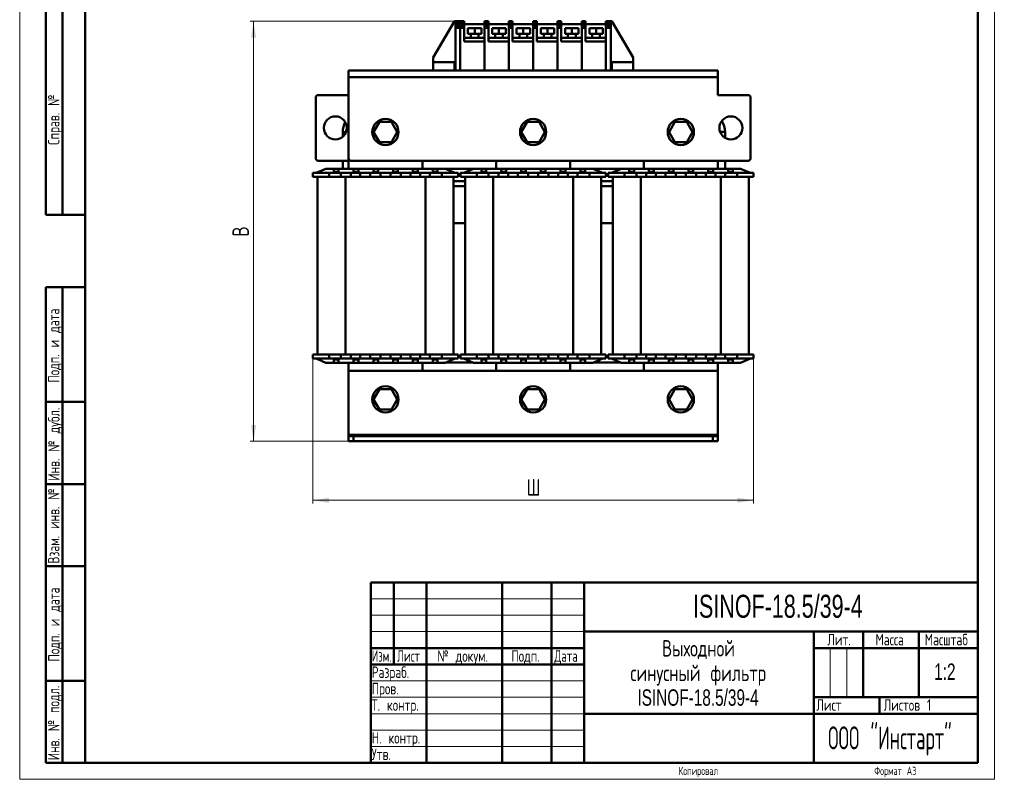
# Model space of a CAD drawing. Header units: millimetres. Extents: x 0 to 600, y 0 to 840.
# Tile 1 of 2: x 0 to 600, y 0 to 463. Entities that reach past the tile are written whole.
import ezdxf

# ---------------------------------------------------------------- set-up
doc = ezdxf.new("R2010")
doc.units = ezdxf.units.MM
doc.header["$LTSCALE"] = 2
doc.layers.add('ОСЕВЫЕ', color=7, linetype='Continuous')
doc.styles.add('SLDTEXTSTYLE0', font='TXT', dxfattribs={"width": 0.7})
doc.styles.add('SLDTEXTSTYLE1', font='TXT', dxfattribs={"width": 0.7, "bigfont": 'bigfont'})
doc.styles.add('SLDTEXTSTYLE2', font='TXT', dxfattribs={"width": 0.705079, "bigfont": 'bigfont'})
doc.styles.add('SLDTEXTSTYLE3', font='TXT', dxfattribs={"width": 0.648852, "bigfont": 'bigfont'})
doc.styles.add('SLDTEXTSTYLE4', font='TXT', dxfattribs={"width": 0.632021, "bigfont": 'bigfont'})
doc.styles.add('SLDTEXTSTYLE5', font='TXT', dxfattribs={"width": 0.625377, "bigfont": 'bigfont'})
doc.styles.add('SLDTEXTSTYLE6', font='TXT', dxfattribs={"width": 0.558023, "bigfont": 'bigfont'})
doc.dimstyles.new('SLDDIMSTYLE0', dxfattribs={"dimtxt": 10, "dimasz": 10, "dimexe": 0, "dimexo": 0.0625, "dimgap": 2.5, "dimtad": 2, "dimdec": 1, "dimrnd": 1e-09, "dimzin": 12, "dimdsep": 46, "dimtxsty": 'SLDTEXTSTYLE0', "dimsah": 1, "dimcen": 0.09, "dimadec": 0, "dimazin": 3, "dimtfac": 1, "dimtdec": 3, "dimtofl": 0, "dimtmove": 0, "dimatfit": 3, "dimfxl": 0, "dimfrac": 2, "dimtolj": 1, "dimtzin": 12, "dimarcsym": 0})

# ---------------------------------------------------------------- blocks, each defined once
blk = doc.blocks.new('SW_NOTE_0')
at = {"color": 0, "linetype": 'Continuous', "lineweight": 0, "char_height": 10, "attachment_point": 2}
for s, insert, style in [('Выходной', (23.13, 12.85), 'SLDTEXTSTYLE1'), ('синусный фильтр', (22.95, -2.15), 'SLDTEXTSTYLE1'), ('ISINOF-18.5/39-4', (22.84, -17.15), 'SLDTEXTSTYLE0')]:
    blk.add_mtext(s, dxfattribs=dict(at, insert=insert, style=style))
blk = doc.blocks.new('_D')
at = {"color": 7, "linetype": 'Continuous', "lineweight": 0}
for p, q in [((178.55, 256.5), (178.55, 168.07)), ((447.25, 256.5), (447.25, 168.07)), ((178.55, 170.07), (447.25, 170.07))]:
    blk.add_line(p, q, dxfattribs=at)
at = {"color": 7, "linetype": 'Continuous', "lineweight": 18}
for points in [[(178.55, 170.07), (188.55, 168.53), (188.55, 171.6)], [(447.25, 170.07), (437.25, 171.6), (437.25, 168.53)]]:
    blk.add_solid(points, dxfattribs=at)
at = {"color": 7, "linetype": 'Continuous', "lineweight": 18, "insert": (308.99, 182.96), "char_height": 10, "attachment_point": 1, "style": 'SLDTEXTSTYLE1'}
blk.add_mtext('Ш', dxfattribs=at)
blk = doc.blocks.new('_D_1')
at = {"color": 7, "linetype": 'Continuous', "lineweight": 0}
for p, q in [((265.48, 462.07), (140.55, 462.07)), ((142.55, 206.07), (142.55, 462.07)), ((203.38, 206.07), (140.55, 206.07))]:
    blk.add_line(p, q, dxfattribs=at)
at = {"color": 7, "linetype": 'Continuous', "lineweight": 18}
for points in [[(142.55, 462.07), (141.01, 452.07), (144.09, 452.07)], [(142.55, 206.07), (144.09, 216.07), (141.01, 216.07)]]:
    blk.add_solid(points, dxfattribs=at)
at = {"color": 7, "linetype": 'Continuous', "lineweight": 18, "insert": (129.66, 330.86), "char_height": 10, "attachment_point": 1, "rotation": 90, "style": 'SLDTEXTSTYLE1'}
blk.add_mtext('В', dxfattribs=at)

msp = doc.modelspace()

# ---------------------------------------------------------------- linework, layer by layer
at = {"color": 7, "linetype": 'Continuous', "lineweight": 50}
for p, q in [((40, 830), (40, 10)), ((40, 830), (40, 10)), ((584, 10), (584, 830)), ((16, 344), (16, 584)), ((16, 344), (16, 584)), ((26, 344), (26, 584)), ((26, 344), (26, 584)), ((265, 462.07), (252, 440.07)), ((265.5, 462.07), (265, 462.07)), ((268.5, 462.07), (265.5, 462.07)), ((265.5, 461.07), (265.5, 462.07)), ((268.5, 461.07), (268.5, 462.07)), ((268.5, 462.07), (270.81, 462.07)), ((268.5, 462.07), (268.5, 461.07)), ((270.81, 462.07), (270.81, 461.07)), ((283.3, 462.07), (285.61, 462.07)), ((283.3, 462.07), (283.3, 461.07)), ((285.61, 462.07), (285.61, 461.07)), ((298.1, 462.07), (300.41, 462.07)), ((298.1, 462.07), (298.1, 461.07)), ((300.41, 462.07), (300.41, 461.07)), ((312.9, 462.07), (315.21, 462.07)), ((312.9, 462.07), (312.9, 461.07)), ((315.21, 462.07), (315.21, 461.07)), ((327.7, 462.07), (330.01, 462.07)), ((327.7, 462.07), (327.7, 461.07)), ((330.01, 462.07), (330.01, 461.07)), ((342.5, 462.07), (344.81, 462.07)), ((342.5, 462.07), (342.5, 461.07)), ((344.81, 462.07), (344.81, 461.07)), ((357.3, 462.07), (360.3, 462.07)), ((357.3, 461.07), (357.3, 462.07)), ((360.3, 462.07), (360.3, 461.07)), ((360.3, 462.07), (360.8, 462.07)), ((360.8, 462.07), (373.8, 440.07)), ((265.5, 461.07), (268.5, 461.07)), ((265.5, 461.07), (265.5, 460.07)), ((265.5, 460.07), (268.5, 460.07)), ((265.5, 460.07), (265.5, 459.07)), ((268.5, 459.07), (265.5, 459.07)), ((265.5, 458.05), (265.5, 459.07)), ((265.5, 458.05), (268.5, 458.05)), ((265.5, 432.07), (265.5, 458.05)), ((268.5, 460.07), (268.5, 461.07)), ((268.5, 461.07), (270.81, 461.07)), ((268.5, 459.07), (268.5, 460.07)), ((270.81, 460.07), (268.5, 460.07)), ((268.5, 458.05), (268.5, 459.07)), ((270.81, 459.07), (268.5, 459.07)), ((268.5, 432.07), (268.5, 458.05)), ((270.81, 458.05), (268.5, 458.05)), ((270.81, 460.07), (270.81, 461.07)), ((283.3, 460.25), (270.81, 460.25)), ((270.81, 459.07), (270.81, 460.07)), ((270.81, 459.07), (270.81, 458.05)), ((270.81, 449.67), (270.81, 458.05)), ((277.28, 457.9), (273.17, 457.9)), ((273.17, 454.37), (273.17, 457.9)), ((277.28, 454.37), (277.28, 457.9)), ((281.4, 457.9), (277.28, 457.9)), ((281.4, 454.37), (281.4, 457.9)), ((283.3, 461.07), (285.61, 461.07)), ((283.3, 461.07), (283.3, 460.07)), ((285.61, 460.07), (283.3, 460.07)), ((283.3, 460.07), (283.3, 459.07)), ((285.61, 459.07), (283.3, 459.07)), ((283.3, 459.07), (283.3, 458.05)), ((285.61, 458.05), (283.3, 458.05)), ((283.3, 458.05), (283.3, 432.07)), ((285.61, 460.07), (285.61, 461.07)), ((298.1, 460.25), (285.61, 460.25)), ((285.61, 459.07), (285.61, 460.07)), ((285.61, 459.07), (285.61, 458.05)), ((285.61, 449.67), (285.61, 458.05)), ((292.08, 457.9), (287.97, 457.9)), ((287.97, 454.37), (287.97, 457.9)), ((296.2, 457.9), (292.08, 457.9)), ((292.08, 454.37), (292.08, 457.9)), ((296.2, 454.37), (296.2, 457.9)), ((298.1, 461.07), (300.41, 461.07)), ((298.1, 461.07), (298.1, 460.07)), ((298.1, 460.07), (300.41, 460.07)), ((298.1, 460.07), (298.1, 459.07)), ((300.41, 459.07), (298.1, 459.07)), ((298.1, 459.07), (298.1, 458.05)), ((298.1, 458.05), (298.1, 432.07)), ((300.41, 458.05), (298.1, 458.05)), ((300.41, 460.07), (300.41, 461.07)), ((312.9, 460.25), (300.41, 460.25)), ((300.41, 459.07), (300.41, 460.07)), ((300.41, 459.07), (300.41, 458.05)), ((300.41, 449.67), (300.41, 458.05)), ((306.88, 457.9), (302.77, 457.9)), ((302.77, 454.37), (302.77, 457.9)), ((306.88, 454.37), (306.88, 457.9)), ((311, 457.9), (306.88, 457.9)), ((311, 454.37), (311, 457.9)), ((312.9, 461.07), (315.21, 461.07)), ((312.9, 461.07), (312.9, 460.07)), ((312.9, 460.07), (315.21, 460.07)), ((312.9, 460.07), (312.9, 459.07)), ((312.9, 459.07), (312.9, 458.05)), ((315.21, 459.07), (312.9, 459.07)), ((312.9, 458.05), (312.9, 432.07)), ((315.21, 458.05), (312.9, 458.05)), ((315.21, 460.07), (315.21, 461.07)), ((327.7, 460.25), (315.21, 460.25)), ((315.21, 459.07), (315.21, 460.07)), ((315.21, 459.07), (315.21, 458.05)), ((315.21, 449.67), (315.21, 458.05)), ((317.57, 454.37), (317.57, 457.9)), ((321.68, 457.9), (317.57, 457.9)), ((325.8, 457.9), (321.68, 457.9)), ((321.68, 454.37), (321.68, 457.9)), ((325.8, 454.37), (325.8, 457.9)), ((327.7, 461.07), (330.01, 461.07)), ((327.7, 461.07), (327.7, 460.07)), ((327.7, 460.07), (330.01, 460.07)), ((327.7, 460.07), (327.7, 459.07)), ((330.01, 459.07), (327.7, 459.07)), ((327.7, 459.07), (327.7, 458.05)), ((327.7, 458.05), (327.7, 432.07)), ((330.01, 458.05), (327.7, 458.05)), ((330.01, 460.07), (330.01, 461.07)), ((342.5, 460.25), (330.01, 460.25)), ((330.01, 459.07), (330.01, 460.07)), ((330.01, 459.07), (330.01, 458.05)), ((330.01, 449.67), (330.01, 458.05)), ((332.37, 454.37), (332.37, 457.9)), ((336.48, 457.9), (332.37, 457.9)), ((336.48, 454.37), (336.48, 457.9)), ((340.6, 457.9), (336.48, 457.9)), ((340.6, 454.37), (340.6, 457.9)), ((342.5, 461.07), (344.81, 461.07)), ((342.5, 461.07), (342.5, 460.07)), ((342.5, 460.07), (344.81, 460.07)), ((342.5, 460.07), (342.5, 459.07)), ((344.81, 459.07), (342.5, 459.07)), ((342.5, 459.07), (342.5, 458.05)), ((342.5, 458.05), (342.5, 432.07)), ((344.81, 458.05), (342.5, 458.05)), ((344.81, 460.07), (344.81, 461.07)), ((357.3, 460.25), (344.81, 460.25)), ((344.81, 459.07), (344.81, 460.07)), ((344.81, 459.07), (344.81, 458.05)), ((344.81, 449.67), (344.81, 458.05)), ((351.28, 457.9), (347.17, 457.9)), ((347.17, 454.37), (347.17, 457.9)), ((351.28, 454.37), (351.28, 457.9)), ((355.4, 457.9), (351.28, 457.9)), ((355.4, 454.37), (355.4, 457.9)), ((360.3, 461.07), (357.3, 461.07)), ((357.3, 460.07), (357.3, 461.07)), ((357.3, 452.02), (357.3, 460.25)), ((360.3, 460.07), (357.3, 460.07)), ((357.3, 459.07), (357.3, 460.07)), ((357.3, 459.07), (360.3, 459.07)), ((357.3, 458.05), (357.3, 459.07)), ((360.3, 458.05), (357.3, 458.05)), ((357.3, 458.05), (357.3, 432.07)), ((360.3, 461.07), (360.3, 460.07)), ((360.3, 460.07), (360.3, 459.07)), ((360.3, 459.07), (360.3, 458.05)), ((360.3, 432.07), (360.3, 458.05)), ((283.3, 452.02), (270.81, 452.02)), ((277.28, 454.37), (273.17, 454.37)), ((274.93, 454.37), (274.93, 452.02)), ((281.4, 454.37), (277.28, 454.37)), ((279.64, 452.02), (279.64, 454.37)), ((298.1, 452.02), (285.61, 452.02)), ((292.08, 454.37), (287.97, 454.37)), ((289.73, 454.37), (289.73, 452.02)), ((296.2, 454.37), (292.08, 454.37)), ((294.44, 452.02), (294.44, 454.37)), ((312.9, 452.02), (300.41, 452.02)), ((306.88, 454.37), (302.77, 454.37)), ((304.53, 454.37), (304.53, 452.02)), ((311, 454.37), (306.88, 454.37)), ((309.24, 452.02), (309.24, 454.37)), ((327.7, 452.02), (315.21, 452.02)), ((321.68, 454.37), (317.57, 454.37)), ((319.33, 454.37), (319.33, 452.02)), ((325.8, 454.37), (321.68, 454.37)), ((324.04, 452.02), (324.04, 454.37)), ((342.5, 452.02), (330.01, 452.02)), ((336.48, 454.37), (332.37, 454.37)), ((334.13, 454.37), (334.13, 452.02)), ((340.6, 454.37), (336.48, 454.37)), ((338.84, 452.02), (338.84, 454.37)), ((357.3, 452.02), (344.81, 452.02)), ((351.28, 454.37), (347.17, 454.37)), ((348.93, 454.37), (348.93, 452.02)), ((355.4, 454.37), (351.28, 454.37)), ((353.64, 452.02), (353.64, 454.37)), ((357.3, 449.67), (357.3, 452.02)), ((283.3, 449.67), (270.81, 449.67)), ((283.3, 432.07), (283.3, 449.67)), ((298.1, 449.67), (285.61, 449.67)), ((298.1, 432.07), (298.1, 449.67)), ((312.9, 449.67), (300.41, 449.67)), ((312.9, 432.07), (312.9, 449.67)), ((327.7, 449.67), (315.21, 449.67)), ((327.7, 432.07), (327.7, 449.67)), ((342.5, 449.67), (330.01, 449.67)), ((342.5, 432.07), (342.5, 449.67)), ((357.3, 449.67), (344.81, 449.67)), ((357.3, 432.07), (357.3, 449.67)), ((252, 437.07), (252, 440.07)), ((373.8, 437.07), (373.8, 440.07)), ((200.4, 432.07), (425.4, 432.07)), ((200.4, 428.07), (200.4, 432.07)), ((252, 432.07), (252, 437.07)), ((265, 437.07), (252, 437.07)), ((265, 437.07), (265, 432.07)), ((265, 437.07), (265.5, 437.07)), ((265, 432.07), (265.5, 432.07)), ((265.5, 432.07), (265.5, 437.07)), ((265.5, 432.07), (268.5, 432.07)), ((283.3, 432.07), (268.5, 432.07)), ((298.1, 432.07), (283.3, 432.07)), ((312.9, 432.07), (298.1, 432.07)), ((327.7, 432.07), (312.9, 432.07)), ((342.5, 432.07), (327.7, 432.07)), ((357.3, 432.07), (342.5, 432.07)), ((360.3, 432.07), (357.3, 432.07)), ((360.3, 432.07), (360.3, 437.07)), ((360.3, 437.07), (360.8, 437.07)), ((360.3, 432.07), (360.8, 432.07)), ((373.8, 437.07), (360.8, 437.07)), ((360.8, 437.07), (360.8, 432.07)), ((373.8, 432.07), (373.8, 437.07)), ((425.4, 432.07), (425.4, 428.07)), ((200.4, 378.57), (200.4, 428.07)), ((425.4, 428.07), (200.4, 428.07)), ((425.4, 428.07), (425.4, 417.07)), ((180.4, 415.57), (180.4, 378.57)), ((200.4, 417.07), (181.9, 417.07)), ((425.4, 417.07), (443.9, 417.07)), ((445.4, 415.57), (445.4, 378.57)), ((215.7, 394.57), (219.3, 400.8)), ((219.3, 400.8), (226.5, 400.8)), ((226.5, 400.8), (230.1, 394.57)), ((305.7, 394.57), (309.3, 400.8)), ((309.3, 400.8), (316.5, 400.8)), ((316.5, 400.8), (320.1, 394.57)), ((395.7, 394.57), (399.3, 400.8)), ((399.3, 400.8), (406.5, 400.8)), ((406.5, 400.8), (410.1, 394.57)), ((196.9, 394.53), (196.9, 391.7)), ((219.3, 388.33), (215.7, 394.57)), ((230.1, 394.57), (226.5, 388.33)), ((309.3, 388.33), (305.7, 394.57)), ((320.1, 394.57), (316.5, 388.33)), ((399.3, 388.33), (395.7, 394.57)), ((410.1, 394.57), (406.5, 388.33)), ((429.88, 394.58), (429.88, 391.02)), ((226.5, 388.33), (219.3, 388.33)), ((316.5, 388.33), (309.3, 388.33)), ((406.5, 388.33), (399.3, 388.33)), ((200.4, 372.22), (200.4, 378.57)), ((186.64, 372.22), (180.64, 369.72)), ((181.9, 377.07), (200.4, 377.07)), ((191.44, 372.22), (186.64, 372.22)), ((191.44, 372.22), (194.37, 372.22)), ((191.44, 370.22), (191.44, 372.22)), ((194.37, 372.22), (194.37, 370.22)), ((203.49, 372.22), (194.37, 372.22)), ((196.9, 377.07), (196.9, 372.22)), ((443.9, 377.07), (201.9, 377.07)), ((203.49, 372.22), (206.42, 372.22)), ((203.49, 370.22), (203.49, 372.22)), ((206.42, 372.22), (206.42, 370.22)), ((215.54, 372.22), (206.42, 372.22)), ((215.54, 372.22), (218.47, 372.22)), ((215.54, 370.22), (215.54, 372.22)), ((218.47, 372.22), (218.47, 370.22)), ((227.59, 372.22), (218.47, 372.22)), ((227.59, 372.22), (230.52, 372.22)), ((227.59, 370.22), (227.59, 372.22)), ((230.52, 372.22), (230.52, 370.22)), ((239.64, 372.22), (230.52, 372.22)), ((239.64, 372.22), (242.58, 372.22)), ((239.64, 370.22), (239.64, 372.22)), ((242.58, 372.22), (242.58, 370.22)), ((251.7, 372.22), (242.58, 372.22)), ((245.4, 377.07), (245.4, 372.22)), ((251.7, 372.22), (254.63, 372.22)), ((251.7, 370.22), (251.7, 372.22)), ((254.63, 372.22), (254.63, 370.22)), ((259.37, 372.22), (254.63, 372.22)), ((265.37, 369.72), (259.37, 372.22)), ((259.73, 372.07), (276.28, 372.07)), ((276.64, 372.22), (270.64, 369.72)), ((281.44, 372.22), (276.64, 372.22)), ((281.44, 372.22), (284.37, 372.22)), ((281.44, 370.22), (281.44, 372.22)), ((284.37, 372.22), (284.37, 370.22)), ((293.49, 372.22), (284.37, 372.22)), ((290.4, 372.22), (290.4, 377.07)), ((293.49, 372.22), (296.42, 372.22)), ((293.49, 370.22), (293.49, 372.22)), ((296.42, 372.22), (296.42, 370.22)), ((305.54, 372.22), (296.42, 372.22)), ((305.54, 372.22), (308.47, 372.22)), ((305.54, 370.22), (305.54, 372.22)), ((308.47, 372.22), (308.47, 370.22)), ((317.59, 372.22), (308.47, 372.22)), ((317.59, 372.22), (320.52, 372.22)), ((317.59, 370.22), (317.59, 372.22)), ((320.52, 372.22), (320.52, 370.22)), ((329.64, 372.22), (320.52, 372.22)), ((329.64, 372.22), (332.58, 372.22)), ((329.64, 370.22), (329.64, 372.22)), ((332.58, 372.22), (332.58, 370.22)), ((341.7, 372.22), (332.58, 372.22)), ((335.4, 377.07), (335.4, 372.22)), ((341.7, 372.22), (344.63, 372.22)), ((341.7, 370.22), (341.7, 372.22)), ((344.63, 372.22), (344.63, 370.22)), ((349.37, 372.22), (344.63, 372.22)), ((355.37, 369.72), (349.37, 372.22)), ((349.73, 372.07), (366.28, 372.07)), ((366.64, 372.22), (360.64, 369.72)), ((371.44, 372.22), (366.64, 372.22)), ((371.44, 372.22), (374.37, 372.22)), ((371.44, 370.22), (371.44, 372.22)), ((374.37, 372.22), (374.37, 370.22)), ((383.49, 372.22), (374.37, 372.22)), ((380.4, 372.22), (380.4, 377.07)), ((383.49, 372.22), (386.42, 372.22)), ((383.49, 370.22), (383.49, 372.22)), ((386.42, 372.22), (386.42, 370.22)), ((395.54, 372.22), (386.42, 372.22)), ((395.54, 372.22), (398.47, 372.22)), ((395.54, 370.22), (395.54, 372.22)), ((398.47, 372.22), (398.47, 370.22)), ((407.59, 372.22), (398.47, 372.22)), ((407.59, 372.22), (410.52, 372.22)), ((407.59, 370.22), (407.59, 372.22)), ((410.52, 372.22), (410.52, 370.22)), ((419.64, 372.22), (410.52, 372.22)), ((419.64, 372.22), (422.58, 372.22)), ((419.64, 370.22), (419.64, 372.22)), ((422.58, 372.22), (422.58, 370.22)), ((431.7, 372.22), (422.58, 372.22)), ((425.4, 377.07), (425.4, 372.22)), ((429.88, 377.07), (429.88, 372.22)), ((431.7, 372.22), (434.63, 372.22)), ((431.7, 370.22), (431.7, 372.22)), ((434.63, 372.22), (434.63, 370.22)), ((439.37, 372.22), (434.63, 372.22)), ((445.37, 369.72), (439.37, 372.22)), ((178.55, 367.17), (178.55, 369.62)), ((188.55, 369.62), (178.55, 369.62)), ((178.55, 367.17), (188.55, 367.17)), ((180.64, 369.72), (180.64, 369.62)), ((181.5, 367.17), (181.5, 258.97)), ((188.55, 367.17), (188.55, 369.62)), ((195.8, 369.62), (188.55, 369.62)), ((188.55, 367.17), (195.8, 367.17)), ((194.37, 370.22), (191.44, 370.22)), ((191.44, 370.22), (191.44, 369.62)), ((194.37, 370.22), (194.37, 369.62)), ((195.8, 367.17), (195.8, 369.62)), ((201.8, 369.62), (195.8, 369.62)), ((195.8, 367.17), (198.5, 367.17)), ((198.5, 367.17), (198.5, 258.97)), ((198.5, 367.17), (201.8, 367.17)), ((207.59, 369.62), (201.8, 369.62)), ((201.8, 369.62), (201.8, 367.17)), ((201.8, 367.17), (207.59, 367.17)), ((206.42, 370.22), (203.49, 370.22)), ((203.49, 370.22), (203.49, 369.62)), ((206.42, 370.22), (206.42, 369.62)), ((207.59, 367.17), (207.59, 369.62)), ((213.59, 369.62), (207.59, 369.62)), ((207.59, 367.17), (213.59, 367.17)), ((219.9, 369.62), (213.59, 369.62)), ((213.59, 369.62), (213.59, 367.17)), ((213.59, 367.17), (219.9, 367.17)), ((218.47, 370.22), (215.54, 370.22)), ((215.54, 370.22), (215.54, 369.62)), ((218.47, 370.22), (218.47, 369.62)), ((219.9, 367.17), (219.9, 369.62)), ((225.9, 369.62), (219.9, 369.62)), ((219.9, 367.17), (225.9, 367.17)), ((225.9, 369.62), (225.9, 367.17)), ((232.21, 369.62), (225.9, 369.62)), ((225.9, 367.17), (232.21, 367.17)), ((230.52, 370.22), (227.59, 370.22)), ((227.59, 370.22), (227.59, 369.62)), ((230.52, 370.22), (230.52, 369.62)), ((232.21, 367.17), (232.21, 369.62)), ((238.21, 369.62), (232.21, 369.62)), ((232.21, 367.17), (238.21, 367.17)), ((244.01, 369.62), (238.21, 369.62)), ((238.21, 369.62), (238.21, 367.17)), ((238.21, 367.17), (244.01, 367.17)), ((242.58, 370.22), (239.64, 370.22)), ((239.64, 370.22), (239.64, 369.62)), ((242.58, 370.22), (242.58, 369.62)), ((244.01, 367.17), (244.01, 369.62)), ((250.01, 369.62), (244.01, 369.62)), ((244.01, 367.17), (247.3, 367.17)), ((247.3, 367.17), (247.3, 258.97)), ((250.01, 367.17), (247.3, 367.17)), ((257.25, 369.62), (250.01, 369.62)), ((250.01, 369.62), (250.01, 367.17)), ((250.01, 367.17), (257.25, 367.17)), ((251.7, 370.22), (251.7, 369.62)), ((254.63, 370.22), (251.7, 370.22)), ((254.63, 370.22), (254.63, 369.62)), ((257.25, 367.17), (257.25, 369.62)), ((267.25, 369.62), (257.25, 369.62)), ((257.25, 367.17), (267.25, 367.17)), ((264.3, 258.97), (264.3, 367.17)), ((265.37, 369.72), (265.37, 369.62)), ((267.25, 367.17), (267.25, 369.62)), ((268.55, 367.17), (268.55, 369.62)), ((278.55, 369.62), (268.55, 369.62)), ((268.55, 367.17), (278.55, 367.17)), ((270.64, 369.72), (270.64, 369.62)), ((271.5, 367.17), (271.5, 258.97)), ((278.55, 367.17), (278.55, 369.62)), ((285.8, 369.62), (278.55, 369.62)), ((278.55, 367.17), (285.8, 367.17)), ((284.37, 370.22), (281.44, 370.22)), ((281.44, 370.22), (281.44, 369.62)), ((284.37, 370.22), (284.37, 369.62)), ((285.8, 367.17), (285.8, 369.62)), ((291.8, 369.62), (285.8, 369.62)), ((285.8, 367.17), (288.5, 367.17)), ((288.5, 367.17), (288.5, 258.97)), ((288.5, 367.17), (291.8, 367.17)), ((297.59, 369.62), (291.8, 369.62)), ((291.8, 369.62), (291.8, 367.17)), ((291.8, 367.17), (297.59, 367.17)), ((296.42, 370.22), (293.49, 370.22)), ((293.49, 370.22), (293.49, 369.62)), ((296.42, 370.22), (296.42, 369.62)), ((297.59, 367.17), (297.59, 369.62)), ((303.59, 369.62), (297.59, 369.62)), ((297.59, 367.17), (303.59, 367.17)), ((303.59, 369.62), (303.59, 367.17)), ((309.9, 369.62), (303.59, 369.62)), ((303.59, 367.17), (309.9, 367.17)), ((305.54, 370.22), (305.54, 369.62)), ((308.47, 370.22), (305.54, 370.22)), ((308.47, 370.22), (308.47, 369.62)), ((309.9, 367.17), (309.9, 369.62)), ((315.9, 369.62), (309.9, 369.62)), ((309.9, 367.17), (315.9, 367.17)), ((315.9, 369.62), (315.9, 367.17)), ((322.21, 369.62), (315.9, 369.62)), ((315.9, 367.17), (322.21, 367.17)), ((320.52, 370.22), (317.59, 370.22)), ((317.59, 370.22), (317.59, 369.62)), ((320.52, 370.22), (320.52, 369.62)), ((322.21, 367.17), (322.21, 369.62)), ((328.21, 369.62), (322.21, 369.62)), ((322.21, 367.17), (328.21, 367.17)), ((328.21, 369.62), (328.21, 367.17)), ((334.01, 369.62), (328.21, 369.62)), ((328.21, 367.17), (334.01, 367.17)), ((332.58, 370.22), (329.64, 370.22)), ((329.64, 370.22), (329.64, 369.62)), ((332.58, 370.22), (332.58, 369.62)), ((334.01, 367.17), (334.01, 369.62)), ((340.01, 369.62), (334.01, 369.62)), ((334.01, 367.17), (337.3, 367.17)), ((337.3, 367.17), (337.3, 258.97)), ((340.01, 367.17), (337.3, 367.17)), ((340.01, 369.62), (340.01, 367.17)), ((347.25, 369.62), (340.01, 369.62)), ((340.01, 367.17), (347.25, 367.17)), ((344.63, 370.22), (341.7, 370.22)), ((341.7, 370.22), (341.7, 369.62)), ((344.63, 370.22), (344.63, 369.62)), ((347.25, 367.17), (347.25, 369.62)), ((357.25, 369.62), (347.25, 369.62)), ((347.25, 367.17), (357.25, 367.17)), ((354.3, 258.97), (354.3, 367.17)), ((355.37, 369.72), (355.37, 369.62)), ((357.25, 367.17), (357.25, 369.62)), ((358.55, 367.17), (358.55, 369.62)), ((368.55, 369.62), (358.55, 369.62)), ((368.55, 367.17), (358.55, 367.17)), ((360.64, 369.72), (360.64, 369.62)), ((361.5, 367.17), (361.5, 258.97)), ((368.55, 367.17), (368.55, 369.62)), ((375.8, 369.62), (368.55, 369.62)), ((375.8, 367.17), (368.55, 367.17)), ((371.44, 370.22), (371.44, 369.62)), ((374.37, 370.22), (371.44, 370.22)), ((374.37, 370.22), (374.37, 369.62)), ((375.8, 367.17), (375.8, 369.62)), ((375.8, 369.62), (381.8, 369.62)), ((375.8, 367.17), (378.5, 367.17)), ((378.5, 367.17), (378.5, 258.97)), ((378.5, 367.17), (381.8, 367.17)), ((381.8, 369.62), (381.8, 367.17)), ((387.59, 369.62), (381.8, 369.62)), ((387.59, 367.17), (381.8, 367.17)), ((386.42, 370.22), (383.49, 370.22)), ((383.49, 370.22), (383.49, 369.62)), ((386.42, 370.22), (386.42, 369.62)), ((387.59, 367.17), (387.59, 369.62)), ((387.59, 369.62), (393.59, 369.62)), ((387.59, 367.17), (393.59, 367.17)), ((393.59, 369.62), (393.59, 367.17)), ((399.9, 369.62), (393.59, 369.62)), ((399.9, 367.17), (393.59, 367.17)), ((398.47, 370.22), (395.54, 370.22)), ((395.54, 370.22), (395.54, 369.62)), ((398.47, 370.22), (398.47, 369.62)), ((399.9, 367.17), (399.9, 369.62)), ((399.9, 369.62), (405.9, 369.62)), ((399.9, 367.17), (405.9, 367.17)), ((405.9, 369.62), (405.9, 367.17)), ((412.21, 369.62), (405.9, 369.62)), ((412.21, 367.17), (405.9, 367.17)), ((410.52, 370.22), (407.59, 370.22)), ((407.59, 370.22), (407.59, 369.62)), ((410.52, 370.22), (410.52, 369.62)), ((412.21, 367.17), (412.21, 369.62)), ((412.21, 369.62), (418.21, 369.62)), ((412.21, 367.17), (418.21, 367.17)), ((418.21, 369.62), (418.21, 367.17)), ((424.01, 369.62), (418.21, 369.62)), ((424.01, 367.17), (418.21, 367.17)), ((422.58, 370.22), (419.64, 370.22)), ((419.64, 370.22), (419.64, 369.62)), ((422.58, 370.22), (422.58, 369.62)), ((424.01, 367.17), (424.01, 369.62)), ((424.01, 369.62), (430.01, 369.62)), ((424.01, 367.17), (427.3, 367.17)), ((427.3, 367.17), (427.3, 258.97)), ((430.01, 367.17), (427.3, 367.17)), ((430.01, 369.62), (430.01, 367.17)), ((437.25, 369.62), (430.01, 369.62)), ((437.25, 367.17), (430.01, 367.17)), ((431.7, 370.22), (431.7, 369.62)), ((434.63, 370.22), (431.7, 370.22)), ((434.63, 370.22), (434.63, 369.62)), ((437.25, 367.17), (437.25, 369.62)), ((447.25, 369.62), (437.25, 369.62)), ((447.25, 367.17), (437.25, 367.17)), ((444.3, 258.97), (444.3, 367.17)), ((445.37, 369.72), (445.37, 369.62)), ((447.25, 367.17), (447.25, 369.62)), ((271.5, 364.57), (264.3, 364.57)), ((264.3, 361.57), (271.5, 361.57)), ((361.5, 364.57), (354.3, 364.57)), ((354.3, 361.57), (361.5, 361.57)), ((16, 344), (40, 344)), ((271.5, 339.07), (264.3, 339.07)), ((361.5, 339.07), (354.3, 339.07)), ((16, 10), (16, 300)), ((16, 300), (40, 300)), ((26, 10), (26, 300)), ((178.55, 258.97), (178.55, 256.52)), ((178.55, 258.97), (188.55, 258.97)), ((188.55, 258.97), (188.55, 256.52)), ((188.55, 258.97), (195.8, 258.97)), ((195.8, 256.52), (195.8, 258.97)), ((195.8, 258.97), (198.5, 258.97)), ((198.5, 258.97), (201.8, 258.97)), ((201.8, 258.97), (207.59, 258.97)), ((201.8, 258.97), (201.8, 256.52)), ((207.59, 256.52), (207.59, 258.97)), ((207.59, 258.97), (213.59, 258.97)), ((213.59, 258.97), (219.9, 258.97)), ((213.59, 258.97), (213.59, 256.52)), ((219.9, 256.52), (219.9, 258.97)), ((219.9, 258.97), (225.9, 258.97)), ((225.9, 258.97), (232.21, 258.97)), ((225.9, 258.97), (225.9, 256.52)), ((232.21, 256.52), (232.21, 258.97)), ((232.21, 258.97), (238.21, 258.97)), ((238.21, 258.97), (238.21, 256.52)), ((238.21, 258.97), (244.01, 258.97)), ((244.01, 256.52), (244.01, 258.97)), ((244.01, 258.97), (247.3, 258.97)), ((247.3, 258.97), (250.01, 258.97)), ((250.01, 258.97), (257.25, 258.97)), ((250.01, 258.97), (250.01, 256.52)), ((257.25, 258.97), (257.25, 256.52)), ((257.25, 258.97), (267.25, 258.97)), ((267.25, 258.97), (267.25, 256.52)), ((268.55, 258.97), (268.55, 256.52)), ((268.55, 258.97), (278.55, 258.97)), ((278.55, 258.97), (278.55, 256.52)), ((278.55, 258.97), (285.8, 258.97)), ((285.8, 256.52), (285.8, 258.97)), ((285.8, 258.97), (288.5, 258.97)), ((288.5, 258.97), (291.8, 258.97)), ((291.8, 258.97), (297.59, 258.97)), ((291.8, 258.97), (291.8, 256.52)), ((297.59, 256.52), (297.59, 258.97)), ((297.59, 258.97), (303.59, 258.97)), ((303.59, 258.97), (303.59, 256.52)), ((303.59, 258.97), (309.9, 258.97)), ((309.9, 256.52), (309.9, 258.97)), ((309.9, 258.97), (315.9, 258.97)), ((315.9, 258.97), (315.9, 256.52)), ((315.9, 258.97), (322.21, 258.97)), ((322.21, 256.52), (322.21, 258.97)), ((322.21, 258.97), (328.21, 258.97)), ((328.21, 258.97), (328.21, 256.52)), ((328.21, 258.97), (334.01, 258.97)), ((334.01, 256.52), (334.01, 258.97)), ((334.01, 258.97), (337.3, 258.97)), ((337.3, 258.97), (340.01, 258.97)), ((340.01, 258.97), (340.01, 256.52)), ((340.01, 258.97), (347.25, 258.97)), ((347.25, 258.97), (347.25, 256.52)), ((347.25, 258.97), (357.25, 258.97)), ((357.25, 258.97), (357.25, 256.52)), ((358.55, 258.97), (358.55, 256.52)), ((368.55, 258.97), (358.55, 258.97)), ((368.55, 258.97), (368.55, 256.52)), ((375.8, 258.97), (368.55, 258.97)), ((375.8, 256.52), (375.8, 258.97)), ((375.8, 258.97), (378.5, 258.97)), ((378.5, 258.97), (381.8, 258.97)), ((381.8, 258.97), (381.8, 256.52)), ((387.59, 258.97), (381.8, 258.97)), ((387.59, 256.52), (387.59, 258.97)), ((387.59, 258.97), (393.59, 258.97)), ((393.59, 258.97), (393.59, 256.52)), ((399.9, 258.97), (393.59, 258.97)), ((399.9, 256.52), (399.9, 258.97)), ((399.9, 258.97), (405.9, 258.97)), ((405.9, 258.97), (405.9, 256.52)), ((412.21, 258.97), (405.9, 258.97)), ((412.21, 256.52), (412.21, 258.97)), ((412.21, 258.97), (418.21, 258.97)), ((418.21, 258.97), (418.21, 256.52)), ((424.01, 258.97), (418.21, 258.97)), ((424.01, 256.52), (424.01, 258.97)), ((424.01, 258.97), (427.3, 258.97)), ((427.3, 258.97), (430.01, 258.97)), ((430.01, 258.97), (430.01, 256.52)), ((437.25, 258.97), (430.01, 258.97)), ((437.25, 258.97), (437.25, 256.52)), ((447.25, 258.97), (437.25, 258.97)), ((447.25, 258.97), (447.25, 256.52)), ((178.55, 256.52), (188.55, 256.52)), ((180.64, 256.52), (180.64, 256.42)), ((180.64, 256.42), (186.64, 253.92)), ((186.64, 253.92), (191.44, 253.92)), ((188.55, 256.52), (195.8, 256.52)), ((191.44, 255.92), (191.44, 256.52)), ((191.44, 255.92), (194.37, 255.92)), ((191.44, 253.92), (191.44, 255.92)), ((194.37, 253.92), (191.44, 253.92)), ((194.37, 255.92), (194.37, 256.52)), ((194.37, 255.92), (194.37, 253.92)), ((194.37, 253.92), (203.49, 253.92)), ((201.8, 256.52), (195.8, 256.52)), ((200.4, 249.07), (200.4, 253.92)), ((201.8, 256.52), (207.59, 256.52)), ((203.49, 255.92), (203.49, 256.52)), ((203.49, 255.92), (206.42, 255.92)), ((203.49, 253.92), (203.49, 255.92)), ((206.42, 253.92), (203.49, 253.92)), ((206.42, 255.92), (206.42, 256.52)), ((206.42, 255.92), (206.42, 253.92)), ((206.42, 253.92), (215.54, 253.92)), ((213.59, 256.52), (207.59, 256.52)), ((213.59, 256.52), (219.9, 256.52)), ((215.54, 255.92), (215.54, 256.52)), ((215.54, 255.92), (218.47, 255.92)), ((215.54, 253.92), (215.54, 255.92)), ((218.47, 253.92), (215.54, 253.92)), ((218.47, 255.92), (218.47, 256.52)), ((218.47, 255.92), (218.47, 253.92)), ((218.47, 253.92), (227.59, 253.92)), ((225.9, 256.52), (219.9, 256.52)), ((225.9, 256.52), (232.21, 256.52)), ((227.59, 255.92), (227.59, 256.52)), ((227.59, 255.92), (230.52, 255.92)), ((227.59, 253.92), (227.59, 255.92)), ((230.52, 253.92), (227.59, 253.92)), ((230.52, 255.92), (230.52, 256.52)), ((230.52, 255.92), (230.52, 253.92)), ((230.52, 253.92), (239.64, 253.92)), ((238.21, 256.52), (232.21, 256.52)), ((238.21, 256.52), (244.01, 256.52)), ((239.64, 255.92), (239.64, 256.52)), ((239.64, 255.92), (242.58, 255.92)), ((239.64, 253.92), (239.64, 255.92)), ((242.58, 253.92), (239.64, 253.92)), ((242.58, 255.92), (242.58, 256.52)), ((242.58, 255.92), (242.58, 253.92)), ((242.58, 253.92), (251.7, 253.92)), ((250.01, 256.52), (244.01, 256.52)), ((245.4, 253.92), (245.4, 249.07)), ((250.01, 256.52), (257.25, 256.52)), ((251.7, 255.92), (251.7, 256.52)), ((251.7, 255.92), (254.63, 255.92)), ((251.7, 253.92), (251.7, 255.92)), ((254.63, 253.92), (251.7, 253.92)), ((254.63, 255.92), (254.63, 256.52)), ((254.63, 255.92), (254.63, 253.92)), ((254.63, 253.92), (259.37, 253.92)), ((257.25, 256.52), (267.25, 256.52)), ((259.37, 253.92), (265.37, 256.42)), ((276.28, 254.07), (259.73, 254.07)), ((265.37, 256.42), (265.37, 256.52)), ((268.55, 256.52), (278.55, 256.52)), ((270.64, 256.52), (270.64, 256.42)), ((270.64, 256.42), (276.64, 253.92)), ((272.9, 254.07), (272.9, 255.47)), ((276.64, 253.92), (281.44, 253.92)), ((278.55, 256.52), (285.8, 256.52)), ((281.44, 255.92), (281.44, 256.52)), ((281.44, 255.92), (284.37, 255.92)), ((281.44, 253.92), (281.44, 255.92)), ((284.37, 253.92), (281.44, 253.92)), ((284.37, 255.92), (284.37, 256.52)), ((284.37, 255.92), (284.37, 253.92)), ((284.37, 253.92), (293.49, 253.92)), ((291.8, 256.52), (285.8, 256.52)), ((290.4, 249.07), (290.4, 253.92)), ((291.8, 256.52), (297.59, 256.52)), ((293.49, 255.92), (293.49, 256.52)), ((293.49, 255.92), (296.42, 255.92)), ((293.49, 253.92), (293.49, 255.92)), ((296.42, 253.92), (293.49, 253.92)), ((296.42, 255.92), (296.42, 256.52)), ((296.42, 255.92), (296.42, 253.92)), ((296.42, 253.92), (305.54, 253.92)), ((303.59, 256.52), (297.59, 256.52)), ((303.59, 256.52), (309.9, 256.52)), ((305.54, 255.92), (305.54, 256.52)), ((305.54, 255.92), (308.47, 255.92)), ((305.54, 253.92), (305.54, 255.92)), ((308.47, 253.92), (305.54, 253.92)), ((308.47, 255.92), (308.47, 256.52)), ((308.47, 255.92), (308.47, 253.92)), ((308.47, 253.92), (317.59, 253.92)), ((315.9, 256.52), (309.9, 256.52)), ((315.9, 256.52), (322.21, 256.52)), ((317.59, 255.92), (317.59, 256.52)), ((317.59, 255.92), (320.52, 255.92)), ((317.59, 253.92), (317.59, 255.92)), ((320.52, 253.92), (317.59, 253.92)), ((320.52, 255.92), (320.52, 256.52)), ((320.52, 255.92), (320.52, 253.92)), ((320.52, 253.92), (329.64, 253.92)), ((328.21, 256.52), (322.21, 256.52)), ((328.21, 256.52), (334.01, 256.52)), ((329.64, 255.92), (329.64, 256.52)), ((329.64, 255.92), (332.58, 255.92)), ((329.64, 253.92), (329.64, 255.92)), ((332.58, 253.92), (329.64, 253.92)), ((332.58, 255.92), (332.58, 256.52)), ((332.58, 255.92), (332.58, 253.92)), ((332.58, 253.92), (341.7, 253.92)), ((340.01, 256.52), (334.01, 256.52)), ((335.4, 253.92), (335.4, 249.07)), ((340.01, 256.52), (347.25, 256.52)), ((341.7, 255.92), (341.7, 256.52)), ((341.7, 255.92), (344.63, 255.92)), ((341.7, 253.92), (341.7, 255.92)), ((344.63, 253.92), (341.7, 253.92)), ((344.63, 255.92), (344.63, 256.52)), ((344.63, 255.92), (344.63, 253.92)), ((344.63, 253.92), (349.37, 253.92)), ((347.25, 256.52), (357.25, 256.52)), ((349.37, 253.92), (355.37, 256.42)), ((366.28, 254.07), (349.73, 254.07)), ((352.9, 255.39), (352.9, 254.07)), ((355.37, 256.42), (355.37, 256.52)), ((358.55, 256.52), (368.55, 256.52)), ((360.64, 256.52), (360.64, 256.42)), ((360.64, 256.42), (366.64, 253.92)), ((366.64, 253.92), (371.44, 253.92)), ((368.55, 256.52), (375.8, 256.52)), ((371.44, 255.92), (371.44, 256.52)), ((371.44, 255.92), (374.37, 255.92)), ((371.44, 253.92), (371.44, 255.92)), ((374.37, 253.92), (371.44, 253.92)), ((374.37, 255.92), (374.37, 256.52)), ((374.37, 255.92), (374.37, 253.92)), ((374.37, 253.92), (383.49, 253.92)), ((375.8, 256.52), (381.8, 256.52)), ((380.4, 249.07), (380.4, 253.92)), ((381.8, 256.52), (387.59, 256.52)), ((383.49, 255.92), (383.49, 256.52)), ((383.49, 255.92), (386.42, 255.92)), ((383.49, 253.92), (383.49, 255.92)), ((386.42, 253.92), (383.49, 253.92)), ((386.42, 255.92), (386.42, 256.52)), ((386.42, 255.92), (386.42, 253.92)), ((386.42, 253.92), (395.54, 253.92)), ((387.59, 256.52), (393.59, 256.52)), ((393.59, 256.52), (399.9, 256.52)), ((395.54, 255.92), (395.54, 256.52)), ((395.54, 255.92), (398.47, 255.92)), ((395.54, 253.92), (395.54, 255.92)), ((398.47, 253.92), (395.54, 253.92)), ((398.47, 255.92), (398.47, 256.52)), ((398.47, 255.92), (398.47, 253.92)), ((398.47, 253.92), (407.59, 253.92)), ((399.9, 256.52), (405.9, 256.52)), ((405.9, 256.52), (412.21, 256.52)), ((407.59, 255.92), (407.59, 256.52)), ((407.59, 255.92), (410.52, 255.92)), ((407.59, 253.92), (407.59, 255.92)), ((410.52, 253.92), (407.59, 253.92)), ((410.52, 255.92), (410.52, 256.52)), ((410.52, 255.92), (410.52, 253.92)), ((410.52, 253.92), (419.64, 253.92)), ((412.21, 256.52), (418.21, 256.52)), ((418.21, 256.52), (424.01, 256.52)), ((419.64, 255.92), (419.64, 256.52)), ((419.64, 255.92), (422.58, 255.92)), ((419.64, 253.92), (419.64, 255.92)), ((422.58, 253.92), (419.64, 253.92)), ((422.58, 255.92), (422.58, 256.52)), ((422.58, 255.92), (422.58, 253.92)), ((422.58, 253.92), (431.7, 253.92)), ((424.01, 256.52), (430.01, 256.52)), ((425.4, 253.92), (425.4, 249.07)), ((430.01, 256.52), (437.25, 256.52)), ((431.7, 255.92), (431.7, 256.52)), ((431.7, 255.92), (434.63, 255.92)), ((431.7, 253.92), (431.7, 255.92)), ((434.63, 253.92), (431.7, 253.92)), ((434.63, 255.92), (434.63, 256.52)), ((434.63, 255.92), (434.63, 253.92)), ((434.63, 253.92), (439.37, 253.92)), ((437.25, 256.52), (447.25, 256.52)), ((439.37, 253.92), (445.37, 256.42)), ((445.37, 256.42), (445.37, 256.52)), ((200.4, 249.07), (425.4, 249.07)), ((200.4, 249.07), (200.4, 210.07)), ((425.4, 249.07), (425.4, 210.07)), ((215.7, 231.57), (219.3, 237.8)), ((219.3, 237.8), (226.5, 237.8)), ((226.5, 237.8), (230.1, 231.57)), ((305.7, 231.57), (309.3, 237.8)), ((309.3, 237.8), (316.5, 237.8)), ((316.5, 237.8), (320.1, 231.57)), ((395.7, 231.57), (399.3, 237.8)), ((399.3, 237.8), (406.5, 237.8)), ((406.5, 237.8), (410.1, 231.57)), ((40, 230), (16, 230)), ((219.3, 225.33), (215.7, 231.57)), ((230.1, 231.57), (226.5, 225.33)), ((309.3, 225.33), (305.7, 231.57)), ((320.1, 231.57), (316.5, 225.33)), ((399.3, 225.33), (395.7, 231.57)), ((410.1, 231.57), (406.5, 225.33)), ((226.5, 225.33), (219.3, 225.33)), ((316.5, 225.33), (309.3, 225.33)), ((406.5, 225.33), (399.3, 225.33)), ((200.4, 210.07), (425.4, 210.07)), ((200.4, 209.07), (200.4, 210.07)), ((425.4, 210.07), (425.4, 209.07)), ((200.4, 209.07), (200.4, 206.07)), ((200.4, 209.07), (203.4, 209.07)), ((203.4, 206.07), (200.4, 206.07)), ((203.4, 206.07), (203.4, 209.07)), ((203.4, 209.07), (422.4, 209.07)), ((422.4, 206.07), (203.4, 206.07)), ((422.4, 209.07), (422.4, 206.07)), ((422.4, 209.07), (425.4, 209.07)), ((425.4, 206.07), (422.4, 206.07)), ((425.4, 209.07), (425.4, 206.07)), ((40, 180), (16, 180)), ((40, 130), (16, 130)), ((214, 120), (584, 120)), ((214, 120), (214, 10)), ((228, 70), (228, 120)), ((248, 120), (248, 10)), ((294, 120), (294, 10)), ((324, 120), (324, 10)), ((344, 120), (344, 10)), ((344, 90), (584, 90)), ((484, 90), (484, 10)), ((514, 90), (514, 50)), ((548, 90), (548, 50)), ((214, 80), (344, 80)), ((484, 80), (584, 80)), ((214, 70), (344, 70)), ((16, 60), (40, 60)), ((484, 50), (584, 50)), ((524, 50), (524, 40)), ((344, 40), (584, 40)), ((16, 10), (40, 10)), ((40, 10), (584, 10))]:
    msp.add_line(p, q, dxfattribs=at)
at = {"color": 7, "linetype": 'Continuous', "lineweight": 18}
for p, q in [((214, 110), (344, 110)), ((214, 100), (344, 100)), ((214, 90), (344, 90)), ((494, 80), (494, 50)), ((504, 80), (504, 50)), ((214, 60), (344, 60)), ((214, 50), (344, 50)), ((214, 40), (344, 40)), ((214, 30), (344, 30)), ((214, 20), (344, 20))]:
    msp.add_line(p, q, dxfattribs=at)
at = {"color": 7, "linetype": 'Continuous', "lineweight": 50}
for centre, radius in [((192.4, 397.07), 7), ((222.9, 394.57), 8), ((312.9, 394.57), 8), ((402.9, 394.57), 8), ((433.4, 397.07), 7), ((222.9, 231.57), 8), ((312.9, 231.57), 8), ((402.9, 231.57), 8)]:
    msp.add_circle(centre, radius, dxfattribs=at)
for centre, radius, start, end in [((181.9, 415.57), 1.5, 90, 180), ((443.9, 415.57), 1.5, 0, 90), ((209.94, 394.53), 13.04, 152.05736, 180.00945), ((416.84, 394.58), 13.03, 359.9881, 31.71905), ((181.9, 378.57), 1.5, 180, 270), ((201.9, 378.57), 1.5, 180, 270), ((443.9, 378.57), 1.5, 270, 0)]:
    msp.add_arc(centre, radius, start, end, dxfattribs=at)
at = {"color": 9, "linetype": 'Continuous', "lineweight": 50}
for points, knots in [([(196.9, 394.53), (196.91, 394.53), (196.93, 394.53), (197.11, 394.53), (197.39, 394.53), (197.93, 394.53), (198.43, 394.53), (198.8, 394.53), (198.8, 394.53)], [0, 0, 0, 0, 0.129215, 0.271815, 0.431394, 0.608704, 0.999237, 1, 1, 1, 1]), ([(426.94, 394.58), (427.29, 394.58), (428.01, 394.58), (428.85, 394.58), (429.39, 394.58), (429.67, 394.58), (429.85, 394.58), (429.87, 394.58), (429.88, 394.58)], [0, 0, 0, 0, 0.2700816, 0.555356, 0.6848774, 0.8014454, 0.9056114, 1, 1, 1, 1])]:
    msp.add_open_spline(points, degree=3, knots=knots, dxfattribs=at)
at = {"layer": 'ОСЕВЫЕ', "lineweight": 18}
for p, q in [((0, 840), (0, 0)), ((594, 840), (594, 0)), ((0, 0), (594, 0))]:
    msp.add_line(p, q, dxfattribs=at)

# ---------------------------------------------------------------- block references
at = {"color": 7, "linetype": 'Continuous', "lineweight": 0}
msp.add_blockref('SW_NOTE_0', (390.56, 71.99), dxfattribs=at)

# ---------------------------------------------------------------- texts
at = {"color": 7, "linetype": 'Continuous', "lineweight": 0, "char_height": 7, "attachment_point": 2, "rotation": 90, "style": 'SLDTEXTSTYLE1'}
for s, insert in [('Справ. №', (17.23, 402.02)), ('Подп. и дата', (17.23, 264.35)), ('Инв. № дубл.', (17.34, 204.27)), ('Взам. инв. №', (17.23, 154.41)), ('Подп. и дата', (17.34, 94.35)), ('Инв. № подл.', (17.23, 34.36))]:
    msp.add_mtext(s, dxfattribs=dict(at, insert=insert))
at = {"color": 7, "linetype": 'Continuous', "lineweight": 0}
for s, insert, char_height, attachment_point, style in [('ISINOF-18.5/39-4', (462.04, 112.48), 14, 2, 'SLDTEXTSTYLE0'), ('Лит.', (499.31, 88.66), 7, 2, 'SLDTEXTSTYLE1'), ('Масса', (530.22, 88.66), 7, 2, 'SLDTEXTSTYLE1'), ('Масштаб', (564.69, 88.66), 7, 2, 'SLDTEXTSTYLE2'), ('Изм.', (220.55, 78.66), 7, 2, 'SLDTEXTSTYLE5'), ('Лист', (236.91, 78.66), 7, 2, 'SLDTEXTSTYLE4'), ('№ докум.', (269.97, 78.66), 7, 2, 'SLDTEXTSTYLE1'), ('Подп.', (308.25, 78.66), 7, 2, 'SLDTEXTSTYLE1'), ('Дата', (332.94, 78.66), 7, 2, 'SLDTEXTSTYLE3'), ('Разраб.', (214.5, 68.77), 7, 1, 'SLDTEXTSTYLE1'), ('1:2', (563.81, 70.61), 10, 2, 'SLDTEXTSTYLE0'), ('Пров.', (214.5, 58.77), 7, 1, 'SLDTEXTSTYLE1'), ('Т. контр.', (214.5, 48.77), 7, 1, 'SLDTEXTSTYLE1'), ('Лист', (485.5, 48.77), 7, 1, 'SLDTEXTSTYLE1'), ('Листов 1', (526.5, 48.77), 7, 1, 'SLDTEXTSTYLE1'), ('ООО "Инстарт"', (530.34, 32.25), 14, 2, 'SLDTEXTSTYLE6'), ('Н. контр.', (214.5, 28.77), 7, 1, 'SLDTEXTSTYLE1'), ('Утв.', (214.5, 18.77), 7, 1, 'SLDTEXTSTYLE1'), ('Копировал', (413.61, 7.65), 5, 2, 'SLDTEXTSTYLE1'), ('Формат А3', (533.62, 7.65), 5, 2, 'SLDTEXTSTYLE1')]:
    msp.add_mtext(s, dxfattribs=dict(at, insert=insert, char_height=char_height, attachment_point=attachment_point, style=style))

# ---------------------------------------------------------------- dimensions: what is measured, and where the dimension line sits
at = {"color": 7, "linetype": 'Continuous', "lineweight": 18}
for base, p1, p2, angle, text, picture, middle in [((142.55, 462.07), (203.4, 206.07), (265.5, 462.07), 90, 'В', '_D_1', (142.55, 334.07)), ((447.25, 170.07), (178.55, 256.52), (447.25, 256.52), 0, 'Ш', '_D', (312.9, 170.07))]:
    dim = msp.add_linear_dim(base=base, p1=p1, p2=p2, angle=angle, text=text, dimstyle='SLDDIMSTYLE0', dxfattribs=at)
    dim.commit()
    dim.dimension.update_dxf_attribs({"geometry": picture, "text_midpoint": middle, "dimtype": 160})

doc.saveas('drawing.dxf')
